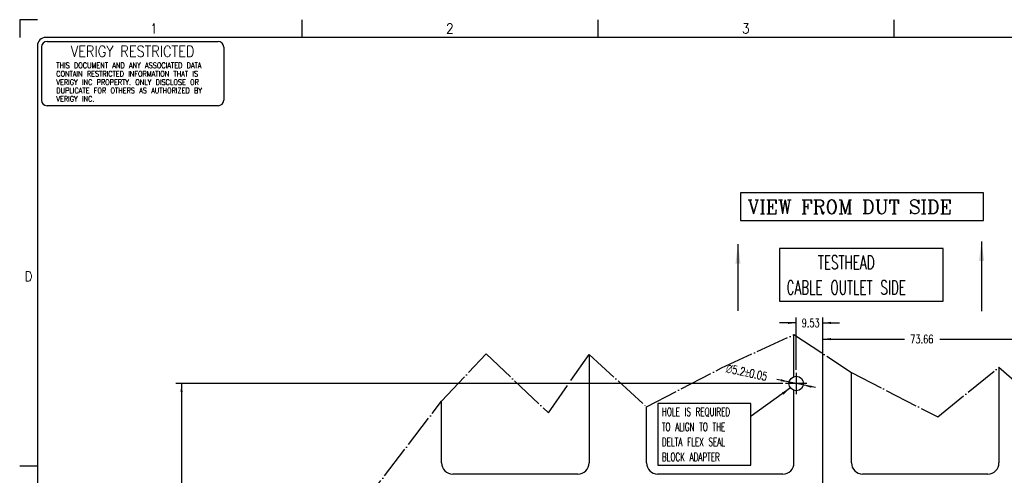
# Model space of a CAD drawing. Header units: inches. Extents: x 0 to 841, y 0 to 594.
# Tile 9 of 13: x 0 to 354, y 430 to 594. Entities that reach past the tile are written whole.
import ezdxf

# ---------------------------------------------------------------- set-up
doc = ezdxf.new("R2010")
doc.units = ezdxf.units.IN
doc.linetypes.add('DOT_CENTER', pattern=[14, 12, -1, 0, -1])
doc.layers.add('1', color=7, linetype='Continuous')
doc.styles.add('CONVERTER_11', font='complex.shx', dxfattribs={"width": 0.973})
doc.styles.add('CONVERTER_12', font='txt.shx', dxfattribs={"width": 0.63})
doc.styles.add('CONVERTER_15', font='txt.shx', dxfattribs={"width": 0.9})
doc.styles.add('CONVERTER_16', font='txt.shx', dxfattribs={"width": 0.72})
doc.styles.add('CONVERTER_17', font='txt.shx', dxfattribs={"width": 0.81})
doc.styles.add('CONVERTER_18', font='complex.shx', dxfattribs={"width": 0.855})
doc.dimstyles.new('ME10_DIM_73', dxfattribs={"dimtxt": 3, "dimasz": 3, "dimexe": 2, "dimexo": 1, "dimgap": 2, "dimtad": 0, "dimdsep": 46, "dimtxsty": 'CONVERTER_16', "dimsah": 1, "dimcen": 0.09, "dimclrd": 3, "dimclre": 3, "dimclrt": 3, "dimadec": 0, "dimazin": 0, "dimtfac": 1, "dimtdec": 4, "dimtix": 1, "dimtmove": 0, "dimatfit": 3, "dimfxl": 1, "dimtolj": 1, "dimtzin": 0, "dimarcsym": 0})
doc.dimstyles.new('ME10_DIM_79', dxfattribs={"dimtxt": 3, "dimasz": 3, "dimexe": 2, "dimexo": 1, "dimgap": 2, "dimtad": 0, "dimdsep": 46, "dimtxsty": 'CONVERTER_16', "dimsah": 1, "dimcen": 0.09, "dimclrd": 3, "dimclre": 3, "dimclrt": 3, "dimadec": 0, "dimazin": 0, "dimtfac": 1, "dimtdec": 4, "dimtix": 1, "dimtmove": 0, "dimatfit": 3, "dimfxl": 1, "dimtolj": 1, "dimtzin": 0, "dimarcsym": 0})
doc.dimstyles.new('ME10_DIM_82', dxfattribs={"dimtxt": 3, "dimasz": 3, "dimexe": 2, "dimexo": 1, "dimgap": 2, "dimtad": 0, "dimdsep": 46, "dimtxsty": 'CONVERTER_16', "dimsah": 1, "dimcen": 0.09, "dimclrd": 3, "dimclre": 3, "dimclrt": 3, "dimadec": 0, "dimazin": 0, "dimtfac": 1, "dimtdec": 4, "dimtix": 1, "dimtmove": 0, "dimatfit": 3, "dimfxl": 1, "dimtolj": 1, "dimtzin": 0, "dimarcsym": 0})
doc.dimstyles.get("Standard").update_dxf_attribs({"dimtxt": 0.18, "dimasz": 0.18, "dimexe": 0.18, "dimexo": 0.0625, "dimgap": 0.09, "dimtad": 0, "dimtih": 1, "dimtoh": 1, "dimdec": 4, "dimzin": 0, "dimdsep": 46, "dimtxsty": 'Standard', "dimcen": 0.09, "dimadec": 0, "dimazin": 0, "dimtfac": 1, "dimtdec": 4, "dimtofl": 0, "dimtmove": 0, "dimatfit": 3, "dimfxl": 1, "dimtolj": 1, "dimtzin": 0, "dimarcsym": 0})

# ---------------------------------------------------------------- blocks, each defined once
blk = doc.blocks.new('TOP__1', base_point=(288.61, 352.62))
at = {"color": 1, "linetype": 'Continuous'}
for p, q in [((278.28, 465.73), (278.28, 480.82)), ((204.62, 473.68), (204.62, 434.7)), ((298.94, 459.26), (298.94, 467.26)), ((351.94, 469.1), (351.94, 434.7)), ((278.28, 434.7), (278.28, 460.79)), ((151.62, 434.7), (151.62, 456.89)), ((298.94, 434.7), (298.94, 459.26)), ((225.28, 434.7), (225.28, 454.86)), ((372.6, 434.7), (372.6, 451.29)), ((425.6, 450.79), (425.6, 434.7)), ((200.62, 430.7), (155.62, 430.7)), ((274.28, 430.7), (229.28, 430.7)), ((347.94, 430.7), (302.94, 430.7)), ((421.6, 430.7), (376.6, 430.7)), ((155.62, 216.42), (200.62, 216.42)), ((229.28, 216.42), (274.28, 216.42)), ((302.94, 216.42), (347.94, 216.42)), ((376.6, 216.42), (421.6, 216.42)), ((151.62, 184.65), (151.62, 212.42)), ((204.62, 212.42), (204.62, 181.09)), ((225.28, 193.81), (225.28, 212.42)), ((278.28, 212.42), (278.28, 193.81)), ((298.94, 187.86), (298.94, 212.42)), ((351.94, 212.42), (351.94, 173.46)), ((372.6, 189.74), (372.6, 212.42)), ((425.6, 212.42), (425.6, 188.84)), ((298.94, 187.06), (298.94, 187.86)), ((298.94, 179.86), (298.94, 180.66)), ((298.94, 175.49), (298.94, 179.86))]:
    blk.add_line(p, q, dxfattribs=at)
for centre, start, end in [((155.62, 434.7), 180, 270), ((200.62, 434.7), 270, 0), ((229.28, 434.7), 180, 270), ((274.28, 434.7), 270, 0), ((302.94, 434.7), 180, 270), ((347.94, 434.7), 270, 0), ((376.6, 434.7), 180, 270), ((421.6, 434.7), 270, 0), ((155.62, 212.42), 90, 180), ((200.62, 212.42), 0, 90), ((229.28, 212.42), 90, 180), ((274.28, 212.42), 0, 90), ((302.94, 212.42), 90, 180), ((347.94, 212.42), 0, 90), ((376.6, 212.42), 90, 180), ((421.6, 212.42), 0, 90)]:
    blk.add_arc(centre, 4, start, end, dxfattribs=at)
at = {"layer": '1', "color": 7, "linetype": 'Continuous'}
for p, q in [((258.16, 513.34), (258.16, 489.34)), ((345.7, 514.31), (345.7, 489.31))]:
    blk.add_line(p, q, dxfattribs=at)
at = {"layer": '1', "color": 1, "linetype": 'DOT_CENTER'}
for p, q in [((279.09, 467.12), (279.09, 459.4)), ((282.95, 463.26), (275.23, 463.26)), ((298.14, 188.49), (298.14, 179.23)), ((302.77, 183.86), (293.51, 183.86))]:
    blk.add_line(p, q, dxfattribs=at)
at = {"layer": '1', "color": 1}
for points in [[(259.12, 531.79), (259.12, 521.79), (346.37, 521.79), (346.37, 531.79)], [(273.12, 511.79), (273.12, 492.79), (331.85, 492.79), (331.85, 511.79)]]:
    blk.add_lwpolyline(points, close=True, dxfattribs=at)
at = {"layer": '1', "color": 7, "linetype": 'Continuous'}
for centre, radius in [((279.09, 463.26), 2.6), ((298.14, 183.86), 3.3)]:
    blk.add_circle(centre, radius, dxfattribs=at)
at = {"layer": '1', "color": 1, "style": 'CONVERTER_11', "width": 0.973}
blk.add_text('VIEW FROM DUT SIDE', height=5, dxfattribs=at).set_placement((261.62, 524.29))
at = {"layer": '1', "color": 1, "insert": (275.62, 495.29), "char_height": 5, "attachment_point": 7, "line_spacing_factor": 1.080432, "style": 'CONVERTER_12'}
blk.add_mtext('    TESTHEAD\\PCABLE OUTLET SIDE', dxfattribs=at)
blk = doc.blocks.new('TOP__2', base_point=(258.36, 338.06))
at = {"layer": '1', "color": 1}
blk.add_lwpolyline([(229.32, 456.07), (229.32, 433.87), (262.77, 433.87), (262.77, 456.07)], close=True, dxfattribs=at)
at = {"layer": '1', "color": 1, "insert": (230.82, 435.37), "char_height": 3, "attachment_point": 7, "line_spacing_factor": 1.080432, "style": 'CONVERTER_12'}
blk.add_mtext('HOLE IS REQUIRED\\PTO ALIGN TO THE \\PDELTA FLEX SEAL\\PBLOCK ADAPTER', dxfattribs=at)
blk = doc.blocks.new('*D73')
at = {"layer": '1', "color": 3, "linetype": 'Continuous'}
for p, q in [((288.61, 418.56), (288.61, 481.22)), ((288.61, 479.22), (318.06, 479.22)), ((330.76, 479.22), (362.27, 479.22)), ((362.27, 407.31), (362.27, 481.22))]:
    blk.add_line(p, q, dxfattribs=at)
at = {"layer": '1', "color": 3}
for points in [[(291.61, 479.61), (291.61, 478.82), (288.61, 479.22)], [(359.27, 478.82), (359.27, 479.61), (362.27, 479.22)]]:
    blk.add_solid(points, dxfattribs=at)
at = {"layer": '1', "color": 3, "insert": (320.06, 477.72), "char_height": 3, "attachment_point": 7, "rotation": 0.0001, "line_spacing_factor": 0.60024, "style": 'CONVERTER_16'}
blk.add_mtext('73.66', dxfattribs=at)
blk = doc.blocks.new('*D79')
at = {"layer": '1', "color": 3, "linetype": 'Continuous'}
for p, q in [((279.09, 485.04), (273.09, 485.04)), ((279.09, 468.12), (279.09, 487.04)), ((288.61, 418.56), (288.61, 487.04)), ((288.61, 485.04), (294.61, 485.04))]:
    blk.add_line(p, q, dxfattribs=at)
at = {"layer": '1', "color": 3}
for points in [[(276.09, 484.65), (276.09, 485.44), (279.09, 485.04)], [(291.61, 485.44), (291.61, 484.65), (288.61, 485.04)]]:
    blk.add_solid(points, dxfattribs=at)
at = {"layer": '1', "color": 3, "insert": (281.04, 483.54), "char_height": 3, "attachment_point": 7, "rotation": 0.0001, "line_spacing_factor": 0.60024, "style": 'CONVERTER_16'}
blk.add_mtext('9.53', dxfattribs=at)
blk = doc.blocks.new('*D82')
at = {"layer": '1', "color": 3, "linetype": 'Continuous'}
for p, q in [((274.23, 463.26), (56.17, 463.26)), ((58.17, 463.26), (58.17, 399.55)), ((58.17, 387.57), (58.17, 323.56)), ((135.61, 323.56), (56.17, 323.56))]:
    blk.add_line(p, q, dxfattribs=at)
at = {"layer": '1', "color": 3}
for points in [[(58.57, 460.26), (57.78, 460.26), (58.17, 463.26)], [(57.78, 326.56), (58.57, 326.56), (58.17, 323.56)]]:
    blk.add_solid(points, dxfattribs=at)
at = {"layer": '1', "color": 3, "insert": (59.67, 389.57), "char_height": 3, "attachment_point": 7, "rotation": 90, "line_spacing_factor": 0.60024, "style": 'CONVERTER_16'}
blk.add_mtext('139.7', dxfattribs=at)
blk = doc.blocks.new('*D110')
at = {"layer": '1', "color": 3, "linetype": 'Continuous'}
blk.add_line((286.03, 461.78), (272.12, 464.75), dxfattribs=at)
at = {"layer": '1', "color": 3}
for points in [[(273.53, 464.05), (273.69, 464.82), (276.54, 463.81)], [(284.65, 462.48), (284.48, 461.7), (281.63, 462.72)]]:
    blk.add_solid(points, dxfattribs=at)
at = {"layer": '1', "color": 3, "insert": (253.65, 467.17), "char_height": 3, "attachment_point": 7, "rotation": 347.9244, "line_spacing_factor": 0.60024, "style": 'CONVERTER_16'}
blk.add_mtext('\\C3;{\\Fgdt;n}\\C3;\\C3;5.2\\C3;\\H3;{\\Fgdt;`}0.05', dxfattribs=at)
blk = doc.blocks.new('Drawing_Grid_Zones__7', base_point=(6.35, 6.35))
at = {"layer": '1', "color": 4, "linetype": 'Continuous'}
for p, q in [((0, 594), (0, 587.65)), ((6.35, 594), (0, 594)), ((101.4125, 594), (101.4125, 587.65)), ((207.775, 594), (207.775, 587.65)), ((314.1375, 594), (314.1375, 587.65)), ((6.35, 433.525), (0, 433.525))]:
    blk.add_line(p, q, dxfattribs=at)
at = {"layer": '1', "color": 4, "char_height": 3.5, "attachment_point": 5, "line_spacing_factor": 1.080432, "style": 'CONVERTER_15'}
for s, insert in [('1', (48.23125, 590.825)), ('2', (154.59375, 590.825)), ('3', (260.95625, 590.825)), ('D', (3.175, 501.7875))]:
    blk.add_mtext(s, dxfattribs=dict(at, insert=insert))
blk = doc.blocks.new('Security_Stamp__8', base_point=(7.85, 586.15))
at = {"layer": '1', "color": 7, "linetype": 'Continuous'}
for p, q in [((7.85, 584.15), (7.85, 565.08)), ((9.85, 586.15), (71.32, 586.15)), ((73.32, 584.15), (73.32, 565.08)), ((71.32, 563.08), (9.85, 563.08))]:
    blk.add_line(p, q, dxfattribs=at)
for centre, start, end in [((9.85, 584.15), 90, 180), ((71.32, 584.15), 0, 90), ((9.85, 565.08), 180, 270), ((71.32, 565.08), 270, 0)]:
    blk.add_arc(centre, 2, start, end, dxfattribs=at)
at = {"color": 4}
for s, insert, char_height, attachment_point, line_spacing_factor, style in [('VERIGY RESTRICTED', (40.59, 582.64), 4, 5, 1.020408, 'CONVERTER_18'), ('THIS DOCUMENT AND ANY ASSOCIATED DATA\\PCONTAIN RESTRICTED INFORMATION THAT IS\\PVERIGY INC PROPERTY. ONLY DISCLOSE OR\\PDUPLICATE FOR OTHERS AS AUTHORIZED BY \\PVERIGY INC.', (13.16, 578.56), 2, 1, 0.90036, 'CONVERTER_17')]:
    blk.add_mtext(s, dxfattribs=dict(at, insert=insert, char_height=char_height, attachment_point=attachment_point, line_spacing_factor=line_spacing_factor, style=style))
blk = doc.blocks.new('A1_Size_Verigy_Frame__9', base_point=(6.35, 6.35))
at = {"layer": '1', "color": 7, "linetype": 'Continuous'}
for p, q in [((831.65, 587.65), (9.35, 587.65)), ((6.35, 584.65), (6.35, 9.35))]:
    blk.add_line(p, q, dxfattribs=at)
blk.add_arc((9.35, 584.65), 3, 90, 180, dxfattribs=at)
blk.add_blockref('Security_Stamp__8', (7.85, 586.15))
at = {"layer": '1'}
blk.add_blockref('Drawing_Grid_Zones__7', (6.35, 6.35), dxfattribs=at)
blk = doc.blocks.new('front1__3', base_point=(418.97, 352.62))
at = {"layer": '1', "color": 1, "linetype": 'DOT_CENTER'}
for p, q in [((252.28, 468.86), (278.28, 480.82)), ((278.28, 480.82), (298.94, 467.26)), ((151.62, 456.89), (167.62, 473.89)), ((167.62, 473.89), (190.11, 452.73)), ((190.11, 452.73), (204.62, 473.68)), ((204.62, 473.68), (225.28, 454.86)), ((225.28, 454.86), (252.28, 468.86)), ((298.94, 467.26), (329.94, 451.26)), ((329.94, 451.26), (351.94, 469.1)), ((351.94, 469.1), (372.6, 451.29)), ((122.56, 418.9), (151.62, 456.89))]:
    blk.add_line(p, q, dxfattribs=at)
at = {"layer": '1', "color": 7}
for points in [[(259.08, 506.34), (257.23, 506.34), (258.16, 513.34)], [(346.62, 507.31), (344.78, 507.31), (345.7, 514.31)]]:
    blk.add_solid(points, dxfattribs=at)
at = {"layer": '1', "color": 3}
blk.add_solid([(274.47, 459.24), (273.93, 459.99), (277.04, 461.66)], dxfattribs=at)
for name, p in [('TOP__1', (288.61, 352.62)), ('TOP__2', (258.36, 338.06))]:
    blk.add_blockref(name, p)
at = {"layer": '1', "color": 7, "linetype": 'Continuous', "has_arrowhead": 0}
for points in [[(258.16, 513.34), (258.16, 489.34)], [(345.7, 514.31), (345.7, 489.31)]]:
    blk.add_leader(points, dimstyle='Standard', dxfattribs=at)
at = {"layer": '1', "color": 3, "linetype": 'Continuous', "has_arrowhead": 0}
blk.add_leader([(277.04, 461.66), (262.9, 451.51)], dimstyle='Standard', dxfattribs=at)
blk = doc.blocks.new('2__4', base_point=(418.97, 323.69))
blk.add_blockref('front1__3', (418.97, 352.62))
blk = doc.blocks.new('rf_stiffener_assy__5', base_point=(418.97, 323.69))
at = {"layer": '1'}
blk.add_blockref('2__4', (418.97, 323.69), dxfattribs=at)
blk = doc.blocks.new('TOP__6', base_point=(413.719, 302.867))
blk.add_blockref('rf_stiffener_assy__5', (418.968, 323.694))
at = {"layer": '1'}
blk.add_blockref('*D110', (0, 0), dxfattribs=at)
for base, p1, p2, dimstyle, picture, middle, turn in [((279.086973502, 485.041434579), (288.611973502, 417.562303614), (279.086973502, 467.122303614), 'ME10_DIM_79', '*D79', (284.312810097, 485.041434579), 0.000138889), ((288.612, 479.219), (362.272, 406.309), (288.612, 417.562), 'ME10_DIM_73', '*D73', (324.412, 479.219), 0.00014)]:
    dim = blk.add_linear_dim(base=base, p1=p1, p2=p2, dimstyle=dimstyle, dxfattribs=at)
    dim.commit()
    dim.dimension.update_dxf_attribs({"geometry": picture, "text_midpoint": middle, "text_rotation": turn})
dim = blk.add_linear_dim(base=(58.171, 463.262), p1=(136.612, 323.562), p2=(275.227, 463.262), angle=90, dimstyle='ME10_DIM_82', dxfattribs=at)
dim.commit()
dim.dimension.update_dxf_attribs({"geometry": '*D82', "text_midpoint": (58.171, 393.562), "text_rotation": 90})

msp = doc.modelspace()

# ---------------------------------------------------------------- block references
for name, p in [('A1_Size_Verigy_Frame__9', (6.35, 6.35)), ('TOP__6', (413.72, 302.87))]:
    msp.add_blockref(name, p)

doc.saveas('drawing.dxf')
